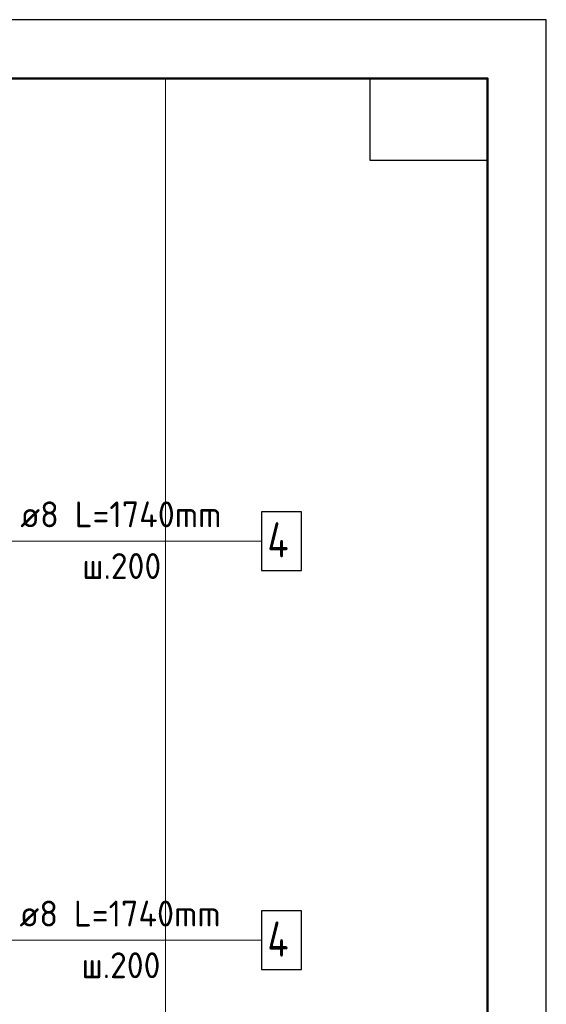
# Model space of a CAD drawing. Header units: millimetres. Extents: x 0 to 42000, y 0 to 29700.
# Tile 30 of 30: x 37517 to 42000, y 21314 to 29700. Entities that reach past the tile are written whole.
import ezdxf

# ---------------------------------------------------------------- set-up
doc = ezdxf.new("R2010")
doc.units = ezdxf.units.MM
for name, color, linetype, lineweight in [('Standard', 7, 'Continuous', 25), ('Позиционная метка линия выноска', 7, 'Continuous', 13), ('Хомут', 52, 'Continuous', 25)]:
    doc.layers.add(name, color=color, linetype=linetype, lineweight=lineweight)
doc.styles.add('ISOCPEUR', font='txt')

msp = doc.modelspace()

# ---------------------------------------------------------------- linework, layer by layer
at = {"layer": 'Standard', "color": 7, "linetype": 'Continuous', "lineweight": 35, "transparency": 33554687}
for p, q in [((41500, 27600), (41500, 20500)), ((41500, 27200), (41500, 20100))]:
    msp.add_line(p, q, dxfattribs=at)
at = {"layer": 'Standard', "color": 7, "linetype": 'Continuous', "lineweight": 50, "transparency": 33554687}
msp.add_line((41500, 27100), (41500, 23200), dxfattribs=at)
at = {"layer": 'Standard', "color": 7, "linetype": 'Continuous', "lineweight": 25, "transparency": 33554687}
for points in [[(0, 0), (42000, 0), (42000, 29700), (0, 29700), (0, 0)], [(41500, 29200), (41500, 28500), (40500, 28500), (40500, 29200), (41500, 29200)]]:
    msp.add_lwpolyline(points, close=True, dxfattribs=at)
at = {"layer": 'Standard', "color": 7, "linetype": 'Continuous', "lineweight": 50, "transparency": 33554687}
msp.add_lwpolyline([(2000, 29200), (41500, 29200), (41500, 500), (2000, 500), (2000, 29200)], close=True, dxfattribs=at)
at = {"layer": 'Standard', "color": 7, "linetype": 'Continuous', "lineweight": 13, "transparency": 33554687}
msp.add_lwpolyline([(41500, 29200), (23000, 29200), (23000, 6000), (41500, 6000), (41500, 29200)], dxfattribs=at)
at = {"layer": 'Standard', "color": 254, "linetype": 'Continuous', "lineweight": 18, "true_color": 0xc4c4ff, "transparency": 33554687}
msp.add_lwpolyline([(33510.6, 17810.9), (38756.5, 17810.9), (38756.5, 29200)], dxfattribs=at)
at = {"layer": 'Позиционная метка линия выноска', "color": 7, "linetype": 'Continuous', "lineweight": 13, "transparency": 33554687}
for p, q in [((39575.6, 25259.7), (36815.7, 25259.7)), ((39575.6, 21859.7), (36815.7, 21859.7))]:
    msp.add_line(p, q, dxfattribs=at)
at = {"layer": 'Хомут', "color": 7, "linetype": 'Continuous', "lineweight": 25, "transparency": 33554687}
for points in [[(39575.6, 25009.7), (39915.7, 25009.7), (39915.7, 25509.7), (39575.6, 25509.7), (39575.6, 25009.7)], [(39575.6, 21609.7), (39915.7, 21609.7), (39915.7, 22109.7), (39575.6, 22109.7), (39575.6, 21609.7)]]:
    msp.add_lwpolyline(points, dxfattribs=at)

# ---------------------------------------------------------------- texts
at = {"layer": 'Хомут', "color": 7, "linetype": 'Continuous', "lineweight": 13, "transparency": 33554687, "attachment_point": 7, "style": 'ISOCPEUR'}
for s, insert, char_height, width in [('\\W0.96;ø8 L=1740mm ', (37521.6, 25377), 220, 2018.394), ('\\W0.80;4', (39625.6, 25119.7), 300, 359.839), ('\\W0.95;ш.200 ', (38049.7, 24937), 220, 962.122), ('\\W0.96;ø8 L=1740mm ', (37515, 21977), 220, 2018.387), ('\\W0.80;4', (39625.6, 21719.7), 300, 359.839), ('\\W0.95;ш.200 ', (38043, 21537), 220, 962.136)]:
    msp.add_mtext(s, dxfattribs=dict(at, insert=insert, char_height=char_height, width=width))

doc.saveas('drawing.dxf')
